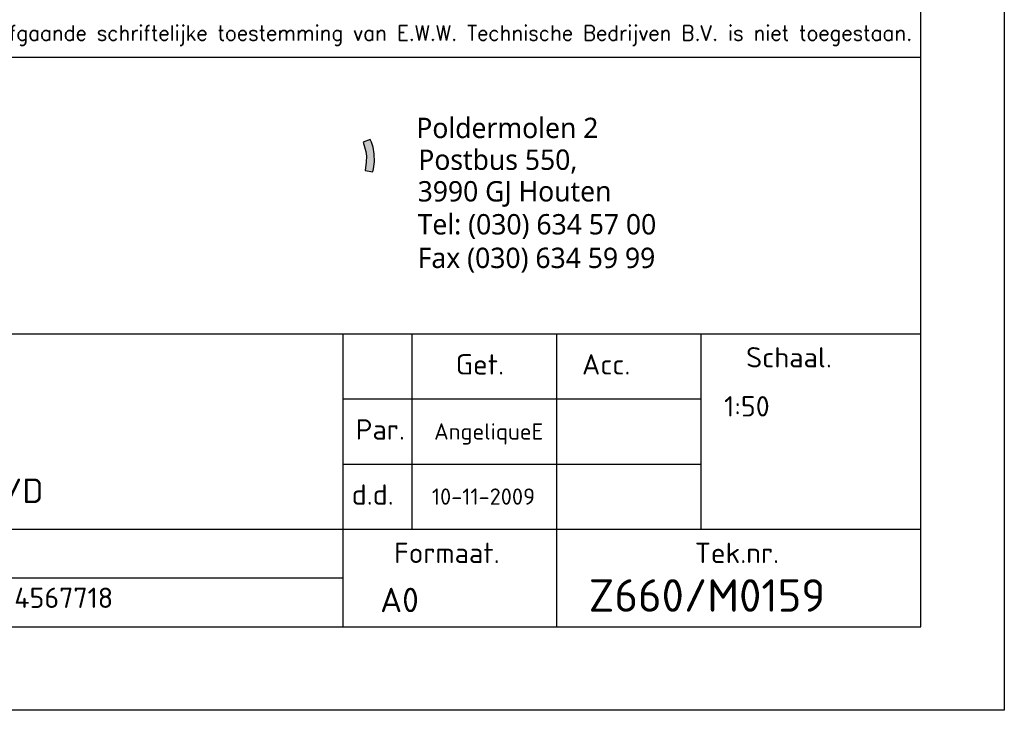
# Model space of a CAD drawing. Extents: x 928609 to 993508, y -1024491 to -979674.
# Tile 35 of 39: x 986342 to 992233, y -1024491 to -1020358. Entities that reach past the tile are written whole.
import ezdxf
from ezdxf.enums import TextEntityAlignment as Align

# ---------------------------------------------------------------- set-up
doc = ezdxf.new("R2010")
doc.units = 0
doc.layers.get('0').update_dxf_attribs({"linetype": 'CONTINUOUS'})
doc.layers.add('KADER', color=1, linetype='CONTINUOUS')
doc.layers.add('TEKST', color=4, linetype='CONTINUOUS')
doc.styles.add('ISOCPEUR', font='isocpeur.ttf', dxfattribs={"height": 2.5})
doc.styles.add('Lucinda Console Unicode', font='L_10646.TTF')
doc.styles.add('MEM', font='simplex')
doc.styles.add('MEM011', font='romans.shx', dxfattribs={"width": 0.75})
doc.styles.add('SIMPLEX', font='SIMPLEX')

# ---------------------------------------------------------------- blocks, each defined once
blk = doc.blocks.new('A0_KADER')
at = {"layer": 'KADER', "color": 110}
blk.add_lwpolyline([(0, 0), (0, 841), (1189, 841), (1189, 0)], close=True, dxfattribs=at)
at = {"layer": 'KADER'}
blk.add_lwpolyline([(10, 10), (1179, 10), (1179, 831), (10, 831)], close=True, dxfattribs=at)
blk = doc.blocks.new('MEM&EWW01')
at = {"layer": 'TEKST', "style": 'MEM011', "width": 0.8398898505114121}
blk.add_text('Dupliceren en/of openbaar maken in enige vorm zonder voorafgaande schriftelijke toestemming van E.W.W. Technische Bedrijven B.V. is niet toegestaan.', height=35.99999999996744, dxfattribs=at).set_placement((-3679.999999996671, -59.99999999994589), (-19.99999999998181, -59.99999999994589), align=Align.FIT)
at = {"layer": 'TEKST', "color": 6, "style": 'MEM'}
blk.add_attdef('WERK', (-3139.999999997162, 739.9999999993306), '', height=59.99999999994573, dxfattribs=at)
at = {"layer": 'TEKST'}
for tag, p, height, style in [('ADRES', (-3139.999999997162, 619.9999999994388), 39.99999999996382, 'MEM'), ('ONDERWERP_1', (-3139.999999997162, 499.999999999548), 39.99999999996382, 'MEM'), ('ONDERWERP_2', (-3139.999999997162, 419.9999999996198), 39.99999999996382, 'MEM'), ('ONDERWERP_3', (-3139.999999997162, 339.9999999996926), 39.99999999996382, 'MEM'), ('REVISIE', (-2559.999999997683, 229.9999999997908), 39.99999999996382, 'SIMPLEX'), ('FORMAAT', (-3079.999999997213, 119.9999999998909), 79.99999999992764, 'MEM'), ('W', (-3499.999999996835, 129.9999999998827), 47.99999999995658, 'MEM'), ('DATUM', (-2559.999999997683, 129.9999999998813), 39.99999999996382, 'SIMPLEX'), ('GETEKEND', (-3139.999999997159, 29.99999999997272), 39.99999999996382, 'MEM'), ('SCHAAL', (-2559.999999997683, 29.99999999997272), 39.99999999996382, 'MEM'), ('TEKENING_NR', (-1309.991555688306, 29.99999999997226), 39.99999999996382, 'SIMPLEX'), ('CTS_NO', (-320.8485999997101, 29.99999999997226), 39.99999999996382, 'SIMPLEX'), ('AANTAL_BLDN', (-1739.99155568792, 29.99999999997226), 39.99999999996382, 'SIMPLEX'), ('BLADNR', (-799.9915556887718, 29.99999999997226), 39.99999999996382, 'SIMPLEX')]:
    blk.add_attdef(tag, p, '', height=height, dxfattribs=dict(at, style=style))
at = {"layer": 'TEKST', "style": 'SIMPLEX'}
for tag, p in [('WIJZ-B', (-3639.999999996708, 219.9999999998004)), ('WIJZ-A', (-3559.99999999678, 219.9999999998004))]:
    blk.add_attdef(tag, p, '', height=39.99999999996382, rotation=90, dxfattribs=at)
blk = doc.blocks.new('HDSRKOPA0')
blk.add_hatch(color=10).paths.add_polyline_path([(-68.18304504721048, 58.41271269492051), (-68.11366971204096, 57.84459034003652), (-68.14141984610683, 57.11018820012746), (-68.29404558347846, 56.07093996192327), (-67.32279068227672, 55.918516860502), (-67.2534153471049, 56.27878958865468), (-67.15628987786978, 57.13790146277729), (-67.1701649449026, 58.13557985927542), (-67.28116548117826, 58.93926510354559), (-67.51704162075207, 59.54895750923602), (-67.68354242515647, 59.89537355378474), (-68.54379679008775, 59.54895750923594)])
at = {"color": 5}
for p, q in [((-190, 70), (0, 70)), ((0, 0), (0, 70)), ((-190, 36), (0, 36)), ((-190, 0), (0, 0))]:
    blk.add_line(p, q, dxfattribs=at)
at = {"color": 1}
for p, q in [((-71, -5.684341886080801e-14), (-71, 36)), ((-62.5, 12), (-62.5, 36)), ((-44.75, 36), (-44.75000000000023, 0)), ((-27, 12), (-27, 36)), ((-71, 28.00000000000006), (-27, 28)), ((-71, 20.00000000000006), (-27, 20)), ((-190, 12), (0, 12)), ((-190, 6), (-71, 6))]:
    blk.add_line(p, q, dxfattribs=at)
at = {"color": 10}
blk.add_lwpolyline([(-67.15628987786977, 57.13790146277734), (-67.17016494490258, 58.13557985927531), (-67.28116548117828, 58.93926510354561), (-67.51704162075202, 59.54895750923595), (-67.68354242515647, 59.89537355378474), (-68.54379679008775, 59.54895750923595), (-68.1830450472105, 58.41271269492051), (-68.11366971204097, 57.84459034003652), (-68.14141984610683, 57.11018820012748), (-68.29404558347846, 56.07093996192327), (-67.32279068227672, 55.918516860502), (-67.25341534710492, 56.2787895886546)], close=True, dxfattribs=at)
at = {"color": 1, "linetype": 'Continuous', "style": 'Lucinda Console Unicode'}
for s, p in [('Poldermolen 2', (-61.9975320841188, 60.06576432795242)), ('Postbus 550, ', (-61.75164882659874, 56.15768357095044)), ('3990 GJ Houten', (-61.83372886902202, 52.27386637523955)), ('Tel: (030) 634 57 00', (-61.83372886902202, 48.22056106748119)), ('Fax (030) 634 59 99', (-61.83372886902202, 44.09134258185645))]:
    blk.add_text(s, height=2.5, dxfattribs=at).set_placement(p)
at = {"color": 7, "linetype": 'Continuous', "style": 'ISOCPEUR'}
for s, p in [('Schaal.', (-21.46712587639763, 31.86943329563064)), ('Get.', (-57.15484043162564, 30.99999750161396)), ('Acc.', (-41.63623343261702, 30.99999750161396)), ('Par.', (-69.45116441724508, 22.99999406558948)), ('d.d.', (-69.93487032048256, 14.9999714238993)), ('Formaat.', (-64.72703260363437, 7.829982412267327)), ('Tek.nr.', (-27.7669276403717, 7.829982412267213))]:
    blk.add_text(s, height=2.5, dxfattribs=at).set_placement(p)
at = {"color": 3, "style": 'ISOCPEUR'}
for tag, p in [('RWZI', (-166.9956895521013, 28.62924840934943)), ('TEKENINGNR', (-40.8117848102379, 1.844906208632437))]:
    blk.add_attdef(tag, p, '', height=4, dxfattribs=at)
at = {"color": 1, "style": 'ISOCPEUR'}
for tag, p, height in [('SCHAAL', (-24.16735786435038, 25.84490620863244), 2.5), ('TEKENAAR', (-59.81178481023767, 22.99999406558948), 2), ('DATUM', (-60.08313984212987, 14.99997142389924), 2), ('BLADEN', (-180.6481756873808, 7.992435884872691), 2.5), ('BLADNR', (-142.408295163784, 7.992435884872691), 2.5), ('PROJECTNR', (-111.4093216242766, 7.992435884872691), 2.5), ('BESTEKNR', (-111.4093216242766, 2.312422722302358), 2.5), ('EXTTEKNM', (-169.0357528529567, 2.226845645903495), 2.5)]:
    blk.add_attdef(tag, p, '', height=height, dxfattribs=at)
at = {"color": 2, "style": 'ISOCPEUR'}
for tag, p in [('OMSCHRIJVING1', (-166.9956895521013, 21.21750483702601)), ('OMSCHRIJVING2', (-166.9956895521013, 15.21750483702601)), ('FORMAAT', (-66.43938026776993, 1.793294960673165))]:
    blk.add_attdef(tag, p, '', height=3, dxfattribs=at)

msp = doc.modelspace()

# ---------------------------------------------------------------- block references
ref = msp.add_blockref('HDSRKOPA0', (991733.2877933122, -1023990.573540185), dxfattribs=dict(xscale=48.68421052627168, yscale=48.68421052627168, zscale=48.68421052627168))
ref.add_attrib('DATUM', '10-11-2009', (988808.1875641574, -1023260.311773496), dxfattribs={"color": 1, "height": 97.36842105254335, "style": 'ISOCPEUR'})
ref.add_attrib('TEKENAAR', 'AngeliqueE', (988821.3982696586, -1022870.836986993), dxfattribs={"color": 1, "height": 97.36842105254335, "style": 'ISOCPEUR'})
ref.add_attrib('SCHAAL', '1:50', (990556.7190551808, -1022732.334685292), dxfattribs={"color": 1, "height": 121.7105263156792, "style": 'ISOCPEUR'})
ref.add_attrib('FORMAAT', 'A0', (988498.7390171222, -1023903.268390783), dxfattribs={"color": 2, "height": 146.052631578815, "style": 'ISOCPEUR'})
ref.add_attrib('TEKENINGNR', 'Z660/M0159', (989746.3982696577, -1023900.755737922), dxfattribs={"color": 3, "height": 194.7368421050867, "style": 'ISOCPEUR'})
ref.add_attrib('OMSCHRIJVING2', 'Beluchtingstank Doorsnede C/D', (983603.2344861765, -1023249.721331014), dxfattribs={"height": 146.052631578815, "style": 'ISOCPEUR'})
ref.add_attrib('BESTEKNR', '4567718', (986309.4129247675, -1023877.995065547), dxfattribs={"color": 1, "height": 121.7105263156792, "style": 'ISOCPEUR'})
at = {"layer": 'KADER', "xscale": 50, "yscale": 50, "zscale": 50}
msp.add_blockref('A0_KADER', (932783.2877933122, -1024490.573540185), dxfattribs=at)
at = {"layer": 'TEKST', "color": 6, "xscale": 2.5, "yscale": 2.5, "zscale": 2.5}
msp.add_blockref('MEM&EWW01', (991733.2877933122, -1020332.678803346), dxfattribs=at)

doc.saveas('drawing.dxf')
